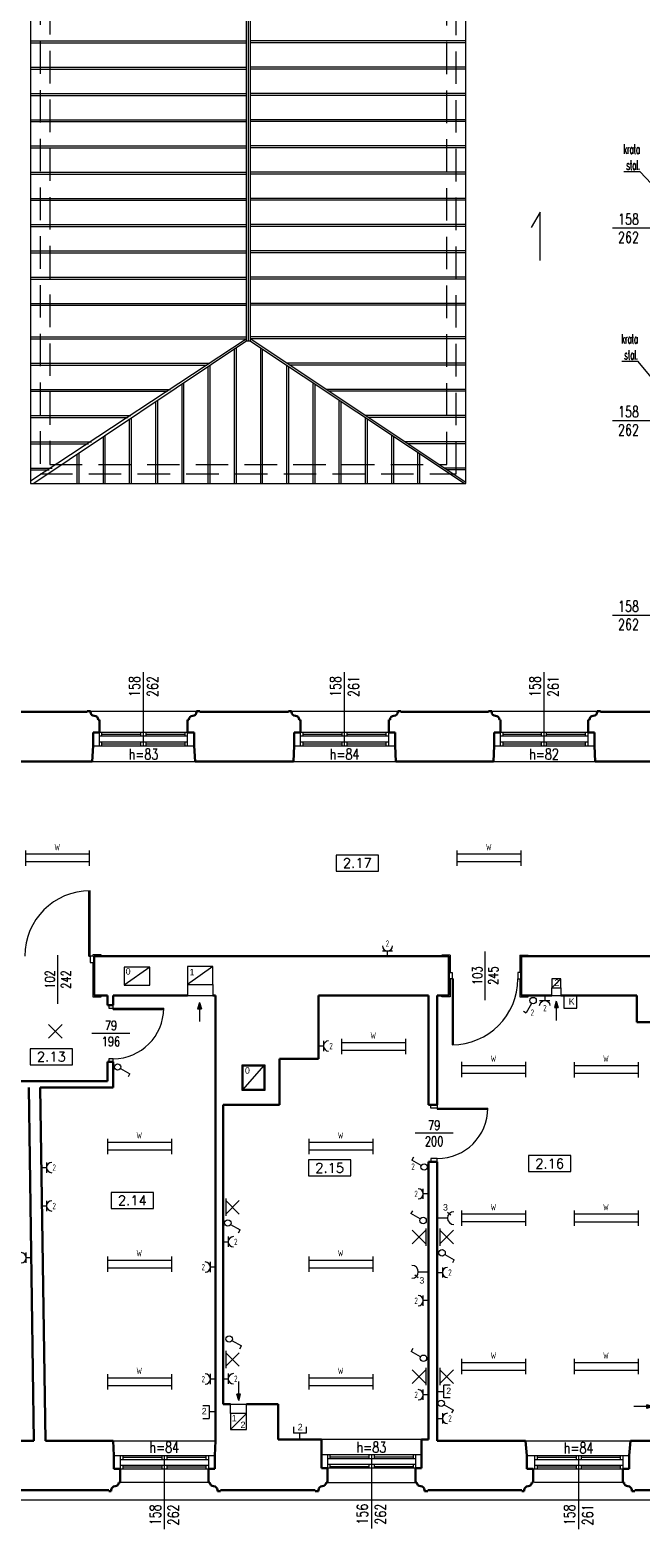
# Model space of a CAD drawing. Header units: millimetres. Extents: x 7052 to 69970, y -1719 to 15326.
# Tile 67 of 160: x 41423 to 42378, y 264 to 2620. Entities that reach past the tile are written whole.
import ezdxf
from ezdxf import colors
from ezdxf.entities.mleader import LeaderData, LeaderLine
from ezdxf.math import Vec2, Vec3

# ---------------------------------------------------------------- set-up
doc = ezdxf.new("R2010")
doc.units = ezdxf.units.MM
doc.linetypes.add('HIDDEN', pattern=[9.525, 6.35, -3.175])
for name, color, linetype, lineweight in [('m_cienka', 7, 'Continuous', 5), ('m_elektryka', 10, 'Continuous', 5), ('m_stolarka', 7, 'Continuous', 9), ('m_tekst', 7, 'Continuous', 13), ('m_went+klima', 1, 'Continuous', 5), ('m_wentylacja', 7, 'Continuous', 5), ('m_widok', 7, 'Continuous', 9), ('m_ściany', 7, 'Continuous', 30)]:
    doc.layers.add(name, color=color, linetype=linetype, lineweight=lineweight)
doc.styles.add('DIM', font='dim', dxfattribs={"width": 0.75})
doc.styles.add('ROMANS', font='Romans.shx', dxfattribs={"height": 0.2})
doc.styles.get("Standard").update_dxf_attribs({"font": 'arial.ttf'})
doc.styles.add('styl1', font='simplex.shx', dxfattribs={"width": 0.75})
doc.styles.add('WYM', font='simplex.shx', dxfattribs={"width": 0.5})

# ---------------------------------------------------------------- blocks, each defined once
blk = doc.blocks.new('strz')
at = {"layer": 'm_wentylacja', "ltscale": 2}
h = blk.add_hatch(color=0, dxfattribs=at)
h.paths.add_polyline_path([(0, 9.8), (-2.9, 9.8), (0, 0)])
h.paths.add_polyline_path([(2.9, 9.8), (0, 9.8), (0, 0)])
at = {"layer": 'm_wentylacja', "color": 0, "ltscale": 2}
for p, q in [((0, 0), (0, 29.8)), ((0, 0), (-2.9, 9.8)), ((-2.9, 9.8), (2.9, 9.8)), ((0, 0), (2.9, 9.8))]:
    blk.add_line(p, q, dxfattribs=at)
blk = doc.blocks.new('świetlówka 2')
at = {"layer": 'm_elektryka', "color": 0, "ltscale": 0.4}
for p, q in [((-100, -6), (-100, 0)), ((0, -6), (0, 0)), ((-100, -6), (0, -6)), ((-100, -12), (-100, -6)), ((-100, -18), (-100, -12)), ((-100, -18), (0, -18)), ((-100, -24), (-100, -18)), ((0, -12), (0, -6)), ((0, -18), (0, -12)), ((0, -24), (0, -18))]:
    blk.add_line(p, q, dxfattribs=at)
blk = doc.blocks.new('oświetlenie')
at = {"layer": 'm_elektryka', "color": 0}
for p, q in [((10.6, 10.6), (-10.6, -10.6)), ((-10.6, 10.6), (10.6, -10.6))]:
    blk.add_line(p, q, dxfattribs=at)
blk = doc.blocks.new('oprawa ścienna')
at = {"layer": 'm_elektryka', "color": 0}
for p, q in [((10.6, 10.6), (-10.6, -10.6)), ((-10.6, 10.6), (10.6, -10.6))]:
    blk.add_line(p, q, dxfattribs=at)
at = {"layer": 'm_elektryka', "color": 0, "ltscale": 0.4}
blk.add_line((10.6, 13.6), (10.6, -13.6), dxfattribs=at)
blk = doc.blocks.new('właczn ik pojedynczy')
at = {"layer": 'm_elektryka', "color": 0}
for p in [(-12.4, 12.7), (0, 0)]:
    blk.add_line(p, (-14.8, 8.3), dxfattribs=at)
blk.add_circle((4.4, -2.4), 5, dxfattribs=at)
blk = doc.blocks.new('gniazdo z u')
at = {"layer": 'm_elektryka', "color": 0}
for p, q in [((-20, -10), (0, -10)), ((-10, -20), (-10, -10))]:
    blk.add_line(p, q, dxfattribs=at)
blk.add_arc((-10, 0), 10, 180, 0, dxfattribs=at)
blk = doc.blocks.new('g telekomunikacyjne')
at = {"layer": 'm_elektryka', "color": 0, "ltscale": 0.4}
for p, q in [((-10, 10), (-10, 0)), ((10, 0), (-10, 0)), ((10, 10), (10, 0))]:
    blk.add_line(p, q, dxfattribs=at)
at = {"layer": 'm_elektryka', "color": 0}
blk.add_line((0, -10), (0, 0), dxfattribs=at)

msp = doc.modelspace()

# ---------------------------------------------------------------- linework, layer by layer
at = {"layer": 'm_cienka', "color": 0, "ltscale": 2}
for p, q in [((41761.3, 2699.1), (41761.3, 2134.3)), ((41767.3, 2699.1), (41767.3, 2134.3)), ((41423.8, 1915.3), (41761.3, 2137.2)), ((41762.3, 2134.3), (41429.1, 1911.2)), ((41761.3, 2134.3), (41767.3, 2134.3)), ((42102, 1911.2), (41766.3, 2134.3)), ((42104.8, 1913), (41767.3, 2137.2)), ((41517.6, 1555.7), (41683.6, 1555.7)), ((41832.1, 1555.7), (41998.1, 1555.7)), ((42145.1, 1555.7), (42310.1, 1555.7)), ((41520.1, 1476.8), (41681.1, 1476.8)), ((41835.1, 1476.8), (41995.1, 1476.8)), ((42148.1, 1476.8), (42307.1, 1476.8)), ((42134.6, 1180.1), (42134.6, 1104)), ((41466.1, 1174.1), (41466.1, 1098)), ((41579.4, 1051.8), (41519.8, 1051.8)), ((42084.9, 895.8), (42025.3, 895.8)), ((41553.1, 415.3), (41713.1, 415.3)), ((42035.1, 417.3), (41879.1, 417.3)), ((42198.1, 415.3), (42362.1, 415.2)), ((41702.1, 350.3), (41564.1, 350.3)), ((41888.1, 350.3), (42026.1, 350.3)), ((42350.1, 350.3), (42212.1, 350.3))]:
    msp.add_line(p, q, dxfattribs=at)
at = {"layer": 'm_cienka', "color": 0}
for p, q in [((42221, 2335.3), (42207.1, 2311.1)), ((42221, 2259.8), (42221, 2335.3)), ((41901.9, 1330.7), (41901.9, 1305.7)), ((41967.9, 1330.7), (41901.9, 1330.7)), ((41967.9, 1305.7), (41967.9, 1330.7)), ((41901.9, 1305.7), (41967.9, 1305.7)), ((41423.4, 1028), (41423.4, 1003)), ((41489.4, 1028), (41423.4, 1028)), ((41489.4, 1003), (41489.4, 1028)), ((41423.4, 1003), (41489.4, 1003)), ((41858.8, 854.3), (41858.8, 829.3)), ((41924.8, 854.3), (41858.8, 854.3)), ((41924.8, 829.3), (41924.8, 854.3)), ((42202.8, 861), (42202.8, 836)), ((42268.8, 861), (42202.8, 861)), ((42268.8, 836), (42268.8, 861)), ((41858.8, 829.3), (41924.8, 829.3)), ((42202.8, 836), (42268.8, 836)), ((41550, 803.4), (41550, 778.4)), ((41616, 803.4), (41550, 803.4)), ((41616, 778.4), (41616, 803.4)), ((41550, 778.4), (41616, 778.4))]:
    msp.add_line(p, q, dxfattribs=at)
at = {"layer": 'm_cienka', "color": 0, "ltscale": 3}
for p, q in [((42449.1, 2310.2), (42334.1, 2310.2)), ((42449.1, 2009.2), (42334.1, 2009.2)), ((42449.1, 1705.2), (42334.1, 1705.2)), ((41600.6, 1501.3), (41600.6, 1616.3)), ((41915.1, 1501.3), (41915.1, 1616.3)), ((42227.1, 1501.3), (42227.1, 1616.3)), ((41633.1, 392.2), (41633.1, 277.2)), ((41957.1, 393.3), (41957.1, 278.3)), ((42281.1, 392.2), (42281.1, 277.2))]:
    msp.add_line(p, q, dxfattribs=at)
at = {"layer": 'm_cienka', "color": 0, "ltscale": 2}
msp.add_lwpolyline([(41423.8, 2922.2), (41423.8, 1911.2), (42104.8, 1911.2), (42104.8, 2922.2)], close=True, dxfattribs=at)
msp.add_lwpolyline([(41026, 2779.3), (40002.1, 2779.3), (40002.1, 1582.3), (39891.1, 1582.3), (39891.1, 1071.3), (40002.2, 1071.3), (40002.1, -127.6), (40017.1, -127.6), (41137.1, -127.7), (41137.1, 323.3), (42823.1, 323.3), (42823.1, 286.4), (43320.1, 286.4), (43320.1, 323.3), (45014.1, 323.3)], dxfattribs=at)
at = {"layer": 'm_elektryka', "color": 0, "ltscale": 3}
for p, q in [((42076, 763.3), (42060.1, 763.3)), ((42081.1, 767.9), (42076.1, 772.3)), ((42025.1, 674.7), (42030.1, 670.3)), ((42030.3, 679.3), (42046.1, 679.3))]:
    msp.add_line(p, q, dxfattribs=at)
for centre, start, end in [((42086, 763.3), 90, 270), ((42020.3, 679.3), 270, 90)]:
    msp.add_arc(centre, 10, start, end, dxfattribs=at)
at = {"layer": 'm_stolarka', "color": 0, "ltscale": 2}
for p, q in [((41679.6, 1522.2), (41521.6, 1522.2)), ((41531.6, 1501.3), (41531.6, 1522.2)), ((41669.6, 1516.3), (41531.6, 1516.3)), ((41535.6, 1516.3), (41535.6, 1522.2)), ((41535.6, 1519.3), (41596.6, 1519.3)), ((41596.6, 1516.3), (41596.6, 1522.2)), ((41600.6, 1516.3), (41600.6, 1522.2)), ((41604.6, 1516.3), (41604.6, 1522.2)), ((41604.6, 1519.3), (41665.6, 1519.3)), ((41665.6, 1516.4), (41665.6, 1522.3)), ((41669.6, 1501.4), (41669.6, 1522.3)), ((41994.1, 1522.2), (41836.1, 1522.2)), ((41846.1, 1501.3), (41846.1, 1522.2)), ((41984.1, 1516.3), (41846.1, 1516.3)), ((41850.1, 1516.3), (41850.1, 1522.2)), ((41850.1, 1519.3), (41911.1, 1519.3)), ((41911.1, 1516.3), (41911.1, 1522.2)), ((41915.1, 1516.3), (41915.1, 1522.2)), ((41919.1, 1516.3), (41919.1, 1522.2)), ((41919.1, 1519.3), (41980.1, 1519.3)), ((41980.1, 1516.4), (41980.1, 1522.3)), ((41984.1, 1501.4), (41984.1, 1522.3)), ((42306.1, 1522.2), (42149.1, 1522.2)), ((42159.1, 1501.3), (42159.1, 1522.2)), ((42296.1, 1516.3), (42159.1, 1516.3)), ((42163.1, 1516.3), (42163.1, 1522.2)), ((42163.1, 1519.3), (42223.1, 1519.3)), ((42223.1, 1516.3), (42223.1, 1522.2)), ((42227.1, 1516.3), (42227.1, 1522.2)), ((42231.1, 1516.3), (42231.1, 1522.2)), ((42231.1, 1519.3), (42292.1, 1519.3)), ((42292.1, 1516.4), (42292.1, 1522.3)), ((42296.1, 1501.4), (42296.1, 1522.3)), ((41521.6, 1501.3), (41679.6, 1501.3)), ((41669.6, 1507.3), (41531.6, 1507.3)), ((41535.6, 1501.3), (41535.6, 1507.3)), ((41535.6, 1504.3), (41596.6, 1504.3)), ((41596.6, 1501.3), (41596.6, 1507.3)), ((41600.6, 1501.3), (41600.6, 1507.3)), ((41604.6, 1501.3), (41604.6, 1507.3)), ((41604.6, 1504.3), (41665.6, 1504.3)), ((41665.6, 1501.4), (41665.6, 1507.4)), ((41836.1, 1501.3), (41994.1, 1501.3)), ((41984.1, 1507.3), (41846.1, 1507.3)), ((41850.1, 1501.3), (41850.1, 1507.3)), ((41850.1, 1504.3), (41911.1, 1504.3)), ((41911.1, 1501.3), (41911.1, 1507.3)), ((41915.1, 1501.3), (41915.1, 1507.3)), ((41919.1, 1501.3), (41919.1, 1507.3)), ((41919.1, 1504.3), (41980.1, 1504.3)), ((41980.1, 1501.4), (41980.1, 1507.4)), ((42149.1, 1501.3), (42306.1, 1501.3)), ((42296.1, 1507.3), (42159.1, 1507.3)), ((42163.1, 1501.3), (42163.1, 1507.3)), ((42163.1, 1504.3), (42223.1, 1504.3)), ((42223.1, 1501.3), (42223.1, 1507.3)), ((42227.1, 1501.3), (42227.1, 1507.3)), ((42231.1, 1501.3), (42231.1, 1507.3)), ((42231.1, 1504.3), (42292.1, 1504.3)), ((42292.1, 1501.4), (42292.1, 1507.4)), ((41512.9, 1274.8), (41512.9, 1274.8)), ((41515.1, 1172.8), (41515.1, 1274.8)), ((41517.1, 1172.8), (41517.1, 1274.8)), ((41515.1, 1172.8), (41517.1, 1172.8)), ((42080.1, 1174.3), (42067.1, 1174.3)), ((42067.1, 1174.3), (42067.1, 1172.8)), ((42080.1, 1174.3), (42080.1, 1172.3)), ((42080.1, 1174.3), (42080.1, 1147.1)), ((42189.1, 1174.3), (42202.1, 1174.3)), ((42189.1, 1174.3), (42189.1, 1172.3)), ((42189.1, 1174.3), (42189.1, 1147.1)), ((42202.1, 1174.3), (42202.1, 1172.8)), ((42080.1, 1147.1), (42083.1, 1147.1)), ((42083.1, 1137.1), (42080.1, 1137.1)), ((42080.1, 1137.1), (42080.1, 1109.3)), ((42083.1, 1147.1), (42083.1, 1137.1)), ((42083.1, 1137.1), (42083.1, 1034.1)), ((42085.1, 1137.1), (42083.1, 1137.1)), ((42085.1, 1137.1), (42085.1, 1034.1)), ((42189.1, 1147.1), (42186.1, 1147.1)), ((42186.1, 1147.1), (42186.1, 1137.1)), ((42186.1, 1137.1), (42189.1, 1137.1)), ((42186.1, 1137.1), (42186.1, 1137.1)), ((42189.1, 1137.1), (42189.1, 1109.3)), ((42067.1, 1109.3), (42067.1, 1111.3)), ((42080.1, 1109.3), (42067.1, 1109.3)), ((42189.1, 1109.3), (42202.1, 1109.3)), ((42202.1, 1109.3), (42202.1, 1111.3)), ((41553.1, 1091.3), (41632.1, 1091.3)), ((41553.1, 1089.3), (41632.1, 1089.3)), ((41632.1, 1091.3), (41632.1, 1091.3)), ((42083.1, 1059.3), (42083.1, 1059.3)), ((41553.1, 1012.3), (41553.1, 1012.3)), ((42050.1, 935.3), (42050.1, 940.3)), ((42050.1, 940.3), (42060.1, 940.3)), ((42060.1, 935.3), (42050.1, 935.3)), ((42060.1, 940.3), (42060.1, 935.3)), ((42060.1, 935.3), (42060.1, 935.3)), ((42060.1, 935.3), (42139.1, 935.3)), ((42060.1, 935.3), (42060.1, 933.3)), ((42060.1, 933.3), (42139.1, 933.3)), ((42060.1, 856.3), (42050.1, 856.3)), ((42050.1, 856.3), (42050.1, 851.3)), ((42050.1, 851.3), (42060.1, 851.3)), ((42060.1, 851.3), (42060.1, 856.3)), ((41554.1, 392.2), (41712.1, 392.2)), ((41564.1, 392.2), (41564.1, 371.3)), ((41564.1, 386.2), (41702.1, 386.2)), ((41564.1, 377.2), (41702.1, 377.2)), ((41568.1, 392.2), (41568.1, 386.2)), ((41629.1, 389.2), (41568.1, 389.2)), ((41568.1, 377.2), (41568.1, 371.3)), ((41629.1, 392.2), (41629.1, 386.2)), ((41629.1, 377.2), (41629.1, 371.3)), ((41633.1, 392.2), (41633.1, 386.2)), ((41633.1, 377.2), (41633.1, 371.3)), ((41637.1, 392.2), (41637.1, 386.2)), ((41698.1, 389.2), (41637.1, 389.2)), ((41637.1, 377.2), (41637.1, 371.3)), ((41698.1, 392.2), (41698.1, 386.2)), ((41698.1, 377.2), (41698.1, 371.3)), ((41702.1, 392.2), (41702.1, 371.3)), ((42035.1, 393.3), (41879.1, 393.3)), ((41888.1, 393.3), (41888.1, 372.4)), ((42026.1, 387.3), (41888.1, 387.3)), ((42026.1, 378.3), (41888.1, 378.3)), ((41892.1, 393.3), (41892.1, 387.3)), ((41892.1, 390.3), (41953.1, 390.3)), ((41892.1, 378.3), (41892.1, 372.4)), ((41953.1, 393.3), (41953.1, 387.3)), ((41953.1, 378.3), (41953.1, 372.4)), ((41957.1, 393.3), (41957.1, 387.3)), ((41957.1, 378.3), (41957.1, 372.4)), ((41961.1, 393.3), (41961.1, 387.3)), ((41961.1, 390.3), (42022.1, 390.3)), ((41961.1, 378.3), (41961.1, 372.4)), ((42022.1, 393.3), (42022.1, 387.3)), ((42022.1, 378.3), (42022.1, 372.4)), ((42026.1, 393.3), (42026.1, 372.4)), ((42202.1, 392.2), (42360.1, 392.2)), ((42212.1, 392.2), (42212.1, 371.3)), ((42212.1, 386.2), (42350.1, 386.2)), ((42212.1, 377.2), (42350.1, 377.2)), ((42216.1, 392.2), (42216.1, 386.2)), ((42277.1, 389.2), (42216.1, 389.2)), ((42216.1, 377.2), (42216.1, 371.3)), ((42277.1, 392.2), (42277.1, 386.2)), ((42277.1, 377.2), (42277.1, 371.3)), ((42281.1, 392.2), (42281.1, 386.2)), ((42281.1, 377.2), (42281.1, 371.3)), ((42285.1, 392.2), (42285.1, 386.2)), ((42346.1, 389.2), (42285.1, 389.2)), ((42285.1, 377.2), (42285.1, 371.3)), ((42346.1, 392.2), (42346.1, 386.2)), ((42346.1, 377.2), (42346.1, 371.3)), ((42350.1, 392.2), (42350.1, 371.3)), ((41554.1, 371.3), (41712.1, 371.3)), ((41629.1, 374.2), (41568.1, 374.2)), ((41698.1, 374.2), (41637.1, 374.2)), ((42035.1, 372.4), (41879.1, 372.4)), ((41892.1, 375.3), (41953.1, 375.3)), ((41961.1, 375.3), (42022.1, 375.3)), ((42202.1, 371.3), (42360.1, 371.3)), ((42277.1, 374.2), (42216.1, 374.2)), ((42346.1, 374.2), (42285.1, 374.2))]:
    msp.add_line(p, q, dxfattribs=at)
at = {"layer": 'm_stolarka', "color": 0, "ltscale": 3}
msp.add_line((41553.1, 1089.3), (41553.1, 1091.3), dxfattribs=at)
at = {"layer": 'm_stolarka', "color": 0, "ltscale": 2}
msp.add_lwpolyline([(41534.1, 1172.8), (41534.1, 1174.8), (41521.1, 1174.8), (41521.1, 1172.8), (41517.1, 1172.8), (41517.1, 1162.8), (41521.1, 1162.8), (41521.1, 1109.3), (41534.1, 1109.3), (41534.1, 1111.3), (41523.1, 1111.3), (41523.1, 1172.8), (41534.1, 1172.8)], dxfattribs=at)
for points in [[(41546.1, 1096.3), (41546.1, 1091.3), (41553.1, 1091.3), (41553.1, 1096.3)], [(41546.1, 1012.3), (41546.1, 1007.3), (41553.1, 1007.3), (41553.1, 1012.3)]]:
    msp.add_lwpolyline(points, close=True, dxfattribs=at)
for centre, radius, start, end in [((41516.9, 1172.8), 102, 90, 180), ((42083.1, 1137.1), 103, 270, 0), ((41553.1, 1091.3), 79, 270, 0), ((42060.1, 935.3), 79, 270, 0)]:
    msp.add_arc(centre, radius, start, end, dxfattribs=at)
at = {"layer": 'm_went+klima', "color": 0}
for p, q in [((42278.1, 1111.3), (42258.1, 1111.3)), ((42258.1, 1111.3), (42258.1, 1091.3)), ((42278.1, 1091.3), (42278.1, 1111.3)), ((42258.1, 1091.3), (42278.1, 1091.3))]:
    msp.add_line(p, q, dxfattribs=at)
at = {"layer": 'm_wentylacja', "color": 0, "ltscale": 2}
for p, q in [((41610.5, 1155.3), (41570.5, 1127.3)), ((41709.1, 1156.3), (41669.1, 1128.3)), ((42253.1, 1137.3), (42239.1, 1137.3)), ((42239.1, 1137.3), (42239.1, 1123.3)), ((42239.1, 1123.3), (42253.1, 1137.3)), ((42253.1, 1123.3), (42253.1, 1137.3)), ((42239.1, 1111.3), (42239.1, 1123.3)), ((42239.1, 1123.3), (42253.1, 1123.3)), ((42239.1, 1111.3), (42253.1, 1111.3)), ((42253.1, 1123.3), (42253.1, 1111.3)), ((41756.6, 964.3), (41788.6, 1001.3)), ((41736.6, 457.8), (41736.6, 472.3)), ((41736.6, 472.3), (41761.6, 472.3)), ((41761.6, 457.8), (41761.6, 472.3)), ((41761.6, 457.8), (41736.6, 432.8))]:
    msp.add_line(p, q, dxfattribs=at)
at = {"layer": 'm_wentylacja', "color": 0, "ltscale": 3}
for p, q in [((41669.1, 1128.3), (41669.1, 1111.3)), ((41669.1, 1111.3), (41709.1, 1111.3)), ((41709.1, 1128.3), (41709.1, 1111.3))]:
    msp.add_line(p, q, dxfattribs=at)
at = {"layer": 'm_wentylacja', "color": 0, "ltscale": 2}
for points in [[(41570.5, 1155.3), (41570.5, 1127.3), (41610.5, 1127.3), (41610.5, 1155.3)], [(41669.1, 1156.3), (41669.1, 1128.3), (41709.1, 1128.3), (41709.1, 1156.3)], [(41755.1, 1002.8), (41790.1, 1002.8), (41790.1, 962.8), (41755.1, 962.8)], [(41756.6, 1001.3), (41788.6, 1001.3), (41788.6, 964.3), (41756.6, 964.3)], [(41736.6, 457.8), (41736.6, 432.8), (41761.6, 432.8), (41761.6, 457.8)]]:
    msp.add_lwpolyline(points, close=True, dxfattribs=at)
at = {"layer": 'm_widok', "color": 0, "ltscale": 2}
for p, q in [((41764.3, 2699.1), (41764.3, 2134.3)), ((41423.8, 2602.8), (41761.3, 2602.8)), ((41423.8, 2599.8), (41761.3, 2599.8)), ((42104.8, 2602.8), (41767.3, 2602.8)), ((42104.8, 2599.8), (41767.3, 2599.8)), ((41423.8, 2561.8), (41761.3, 2561.8)), ((41423.8, 2558.8), (41761.3, 2558.8)), ((42104.8, 2561.8), (41767.3, 2561.8)), ((42104.8, 2558.8), (41767.3, 2558.8)), ((41423.8, 2520.8), (41761.3, 2520.8)), ((41423.8, 2517.8), (41761.3, 2517.8)), ((42104.8, 2520.8), (41767.3, 2520.8)), ((42104.8, 2517.8), (41767.3, 2517.8)), ((41423.8, 2479.8), (41761.3, 2479.8)), ((41423.8, 2476.8), (41761.3, 2476.8)), ((42104.8, 2479.8), (41767.3, 2479.8)), ((42104.8, 2476.8), (41767.3, 2476.8)), ((41423.8, 2438.8), (41761.3, 2438.8)), ((41423.8, 2435.8), (41761.3, 2435.8)), ((42104.8, 2438.8), (41767.3, 2438.8)), ((42104.8, 2435.8), (41767.3, 2435.8)), ((41423.8, 2397.8), (41761.3, 2397.8)), ((41423.8, 2394.8), (41761.3, 2394.8)), ((42104.8, 2397.8), (41767.3, 2397.8)), ((42104.8, 2394.8), (41767.3, 2394.8)), ((41423.8, 2356.8), (41761.3, 2356.8)), ((42104.8, 2356.8), (41767.3, 2356.8)), ((41423.8, 2353.8), (41761.3, 2353.8)), ((42104.8, 2353.8), (41767.3, 2353.8)), ((41423.8, 2315.8), (41761.3, 2315.8)), ((41423.8, 2312.8), (41761.3, 2312.8)), ((42104.8, 2315.8), (41767.3, 2315.8)), ((42104.8, 2312.8), (41767.3, 2312.8)), ((41423.8, 2274.8), (41761.3, 2274.8)), ((41423.8, 2271.8), (41761.3, 2271.8)), ((42104.8, 2274.8), (41767.3, 2274.8)), ((42104.8, 2271.8), (41767.3, 2271.8)), ((41423.8, 2233.8), (41761.3, 2233.8)), ((41423.8, 2230.8), (41761.3, 2230.8)), ((42104.8, 2233.8), (41767.3, 2233.8)), ((42104.8, 2230.8), (41767.3, 2230.8)), ((41423.8, 2192.8), (41761.3, 2192.8)), ((42104.8, 2192.8), (41767.3, 2192.8)), ((41423.8, 2189.8), (41761.3, 2189.8)), ((42104.8, 2189.8), (41767.3, 2189.8)), ((41423.8, 2140.4), (41761.3, 2140.4)), ((41423.8, 2137.4), (41761.3, 2137.4)), ((41742.3, 2120.9), (41742.3, 1911.2)), ((41745.3, 2122.9), (41745.3, 1911.2)), ((42104.8, 2140.4), (41767.3, 2140.4)), ((42104.8, 2137.4), (41767.3, 2137.4)), ((41783.3, 2123), (41783.3, 1911.2)), ((41786.3, 2121), (41786.3, 1911.2)), ((41423.8, 2099.4), (41704.3, 2099.4)), ((42104.8, 2099.4), (41824.2, 2099.4)), ((41423.8, 2096.4), (41699.8, 2096.4)), ((41701.3, 2093.4), (41701.3, 1911.2)), ((41704.3, 2095.4), (41704.3, 1911.2)), ((41824.3, 2095.8), (41824.3, 1911.2)), ((41827.3, 2093.8), (41827.3, 1911.2)), ((42104.8, 2096.4), (41828.7, 2096.4)), ((41423.8, 2058.4), (41642.6, 2058.4)), ((41423.8, 2055.4), (41638.1, 2055.4)), ((41660.3, 2066), (41660.3, 1911.2)), ((41663.3, 2068), (41663.3, 1911.2)), ((41865.3, 2068.5), (41865.3, 1911.2)), ((41868.3, 2066.5), (41868.3, 1911.2)), ((42104.8, 2058.4), (41885.9, 2058.4)), ((42104.8, 2055.4), (41890.4, 2055.4)), ((41619.3, 2038.5), (41619.3, 1911.2)), ((41622.3, 2040.5), (41622.3, 1911.2)), ((41906.3, 2041.3), (41906.3, 1911.2)), ((41909.3, 2039.3), (41909.3, 1911.2)), ((41423.8, 2017.4), (41580.9, 2017.4)), ((41423.8, 2014.4), (41576.4, 2014.4)), ((41578.3, 2011.1), (41578.3, 1911.2)), ((41581.3, 2013.1), (41581.3, 1911.2)), ((41947.3, 2014), (41947.3, 1911.2)), ((42104.8, 2017.4), (41947.6, 2017.4)), ((41950.3, 2012), (41950.3, 1911.2)), ((42104.8, 2014.4), (41952.1, 2014.4)), ((41537.3, 1983.6), (41537.3, 1911.2)), ((41540.3, 1985.6), (41540.3, 1911.2)), ((41988.3, 1986.8), (41988.3, 1911.2)), ((41991.3, 1984.8), (41991.3, 1911.2)), ((41423.8, 1976.4), (41519.2, 1976.4)), ((41423.8, 1973.4), (41514.7, 1973.4)), ((41496.3, 1956.2), (41496.3, 1911.2)), ((41499.3, 1958.2), (41499.3, 1911.2)), ((42104.8, 1976.4), (42009.3, 1976.4)), ((42104.8, 1973.4), (42013.9, 1973.4)), ((42029.3, 1959.5), (42029.3, 1911.2)), ((42032.3, 1957.6), (42032.3, 1911.2)), ((41423.8, 1935.4), (41457.5, 1935.4)), ((41423.8, 1932.4), (41453, 1932.4)), ((42104.8, 1935.4), (42071.1, 1935.4)), ((42104.8, 1932.4), (42075.6, 1932.4))]:
    msp.add_line(p, q, dxfattribs=at)
at = {"layer": 'm_widok', "color": 0, "linetype": 'HIDDEN', "ltscale": 8}
for points in [[(41438.8, 2907.2), (41438.8, 1926.2), (42089.8, 1926.2), (42089.8, 2907.2)], [(41453.8, 2892.2), (41453.8, 1941.2), (42074.8, 1941.2), (42074.8, 2892.2)]]:
    msp.add_lwpolyline(points, close=True, dxfattribs=at)
at = {"layer": 'm_ściany', "color": 0, "ltscale": 2}
for p, q in [((41517.6, 1555.7), (41512.6, 1555.7)), ((41512.6, 1555.7), (41512.6, 1554.2)), ((41517.6, 1554.2), (41517.6, 1555.7)), ((41683.6, 1554.2), (41683.6, 1555.7)), ((41683.6, 1555.7), (41688.6, 1555.7)), ((41688.6, 1555.7), (41688.6, 1554.2)), ((41832.1, 1555.7), (41827.1, 1555.7)), ((41827.1, 1555.7), (41827.1, 1554.2)), ((41832.1, 1554.2), (41832.1, 1555.7)), ((41998.1, 1554.2), (41998.1, 1555.7)), ((41998.1, 1555.7), (42003.1, 1555.7)), ((42003.1, 1555.7), (42003.1, 1554.2)), ((42145.1, 1555.7), (42140.1, 1555.7)), ((42140.1, 1555.7), (42140.1, 1554.2)), ((42145.1, 1554.2), (42145.1, 1555.7)), ((42310.1, 1554.2), (42310.1, 1555.7)), ((42310.1, 1555.7), (42315.1, 1555.7)), ((42315.1, 1555.7), (42315.1, 1554.2)), ((41377.1, 1554.2), (41512.6, 1554.2)), ((41531.6, 1542.2), (41529.6, 1542.2)), ((41531.6, 1522.2), (41531.6, 1542.2)), ((41669.6, 1542.2), (41671.6, 1542.2)), ((41669.6, 1522.2), (41669.6, 1542.2)), ((41671.6, 1542.2), (41671.6, 1542.2)), ((41677.6, 1548.2), (41677.6, 1548.2)), ((41688.6, 1554.2), (41827.1, 1554.2)), ((41846.1, 1542.2), (41844.1, 1542.2)), ((41846.1, 1522.2), (41846.1, 1542.2)), ((41984.1, 1542.2), (41986.1, 1542.2)), ((41984.1, 1522.2), (41984.1, 1542.2)), ((41986.1, 1542.2), (41986.1, 1542.2)), ((41992.1, 1548.2), (41992.1, 1548.2)), ((42003.1, 1554.2), (42140.1, 1554.2)), ((42159.1, 1542.2), (42157.1, 1542.2)), ((42159.1, 1522.2), (42159.1, 1542.2)), ((42296.1, 1542.2), (42298.1, 1542.2)), ((42296.1, 1522.2), (42296.1, 1542.2)), ((42298.1, 1542.2), (42298.1, 1542.2)), ((42304.1, 1548.2), (42304.1, 1548.2)), ((42315.1, 1554.2), (42402.6, 1554.2)), ((41521.6, 1501.3), (41521.6, 1522.2)), ((41521.6, 1522.2), (41531.6, 1522.2)), ((41679.6, 1522.2), (41669.6, 1522.2)), ((41679.6, 1501.3), (41679.6, 1522.2)), ((41836.1, 1501.3), (41836.1, 1522.2)), ((41836.1, 1522.2), (41846.1, 1522.2)), ((41994.1, 1522.2), (41984.1, 1522.2)), ((41994.1, 1501.3), (41994.1, 1522.2)), ((42149.1, 1501.3), (42149.1, 1522.2)), ((42149.1, 1522.2), (42159.1, 1522.2)), ((42306.1, 1522.2), (42296.1, 1522.2)), ((42306.1, 1501.3), (42306.1, 1522.2)), ((41835.1, 1476.8), (41836.1, 1501.3)), ((41995.1, 1476.8), (41994.1, 1501.3)), ((42148.1, 1476.8), (42149.1, 1501.3)), ((42307.1, 1476.8), (42306.1, 1501.3)), ((41397.1, 1476.8), (41520.1, 1476.8)), ((41681.1, 1476.8), (41835.1, 1476.8)), ((41995.1, 1476.8), (42148.1, 1476.8)), ((42307.1, 1476.8), (42405.1, 1476.8)), ((41523.1, 1172.8), (41523.1, 1111.3)), ((42078.1, 1172.8), (41523.1, 1172.8)), ((41523.1, 1172.8), (41523.1, 1111.3)), ((42078.1, 1172.8), (42078.1, 1111.3)), ((42191.1, 1172.8), (42191.1, 1111.3)), ((42191.1, 1172.8), (42405.1, 1172.8)), ((41523.1, 1111.3), (41544.1, 1111.3)), ((41523.1, 1111.3), (41544.1, 1111.3)), ((41544.1, 1111.3), (41544.1, 1096.3)), ((41553.1, 1111.3), (41553.1, 1096.3)), ((41553.1, 1111.3), (41669.1, 1111.3)), ((41709.1, 1111.3), (41713.1, 1111.3)), ((41713.1, 1111.3), (41713.1, 838.3)), ((42046.1, 940.3), (42046.1, 1111.3)), ((42078.1, 1111.3), (42060.1, 1111.3)), ((42060.1, 1111.3), (42060.1, 940.3)), ((42239.1, 1111.3), (42191.1, 1111.3)), ((42372.1, 1111.3), (42253.1, 1111.3)), ((41553.1, 1096.3), (41544.1, 1096.3)), ((41544.1, 1007.3), (41544.1, 977.3)), ((41553.1, 1007.3), (41544.1, 1007.3)), ((41553.1, 1007.3), (41553.1, 967.3)), ((41544.1, 977.3), (41375.1, 977.3)), ((41439.1, 967.3), (41553.1, 967.3)), ((42060.1, 940.3), (42046.1, 940.3)), ((42060.1, 851.3), (42046.1, 851.3)), ((42046.1, 417.3), (42046.1, 851.3)), ((42060.1, 851.3), (42060.1, 415.3)), ((41713.1, 838.3), (41713.1, 415.3)), ((41553.1, 415.3), (41554.1, 392.3)), ((41713.1, 415.3), (41712.1, 392.3)), ((42060.1, 415.3), (42198.1, 415.3)), ((42198.1, 415.3), (42200.1, 392.2)), ((42362.1, 415.3), (42360.1, 392.2)), ((41554.1, 371.3), (41554.1, 392.3)), ((41712.1, 371.3), (41712.1, 392.3)), ((41879.1, 372.4), (41879.1, 393.3)), ((42035.1, 372.4), (42035.1, 393.3)), ((42200.1, 392.2), (42200.1, 371.3)), ((42360.1, 392.2), (42360.1, 371.3)), ((41564.1, 371.3), (41554.1, 371.3)), ((41564.1, 350.3), (41564.1, 371.3)), ((41702.1, 350.3), (41702.1, 371.3)), ((41702.1, 371.3), (41712.1, 371.3)), ((41888.1, 372.4), (41879.1, 372.4)), ((41888.1, 350.3), (41888.1, 372.4)), ((42026.1, 350.3), (42026.1, 372.4)), ((42026.1, 372.4), (42035.1, 372.4)), ((42210.1, 371.3), (42200.1, 371.3)), ((42210.1, 350.3), (42210.1, 371.3)), ((42350.1, 350.3), (42350.1, 371.3)), ((42350.1, 371.3), (42360.1, 371.3)), ((41398.1, 338.3), (41470.3, 338.3)), ((41546.1, 338.3), (41447.1, 338.3)), ((41546.1, 336.8), (41546.1, 338.3)), ((41550.1, 336.8), (41546.1, 336.8)), ((41550.1, 338.3), (41550.1, 336.8)), ((41557.1, 344.3), (41557.1, 344.3)), ((41564.1, 350.3), (41562.1, 350.3)), ((41562.1, 350.3), (41562.1, 350.3)), ((41702.1, 350.3), (41704.1, 350.3)), ((41704.1, 350.3), (41704.1, 350.3)), ((41710.1, 344.3), (41710.1, 344.3)), ((41716.1, 338.3), (41716.1, 336.8)), ((41716.1, 336.8), (41721.1, 336.8)), ((41721.1, 336.8), (41721.1, 338.3)), ((41721.1, 338.3), (41869.1, 338.3)), ((41869.1, 336.8), (41869.1, 338.3)), ((41874.1, 336.8), (41869.1, 336.8)), ((41874.1, 338.3), (41874.1, 336.8)), ((41880.1, 344.3), (41880.1, 344.3)), ((41888.1, 350.3), (41886.1, 350.3)), ((41886.1, 350.3), (41886.1, 350.3)), ((42026.1, 350.3), (42028.1, 350.3)), ((42028.1, 350.3), (42028.1, 350.3)), ((42034.1, 344.3), (42034.1, 344.3)), ((42040.1, 338.3), (42040.1, 336.8)), ((42040.1, 336.8), (42045.1, 336.8)), ((42192.1, 338.3), (42045.1, 338.3)), ((42045.1, 336.8), (42045.1, 338.3)), ((42192.1, 336.8), (42192.1, 338.3)), ((42196.1, 336.8), (42192.1, 336.8)), ((42196.1, 338.3), (42196.1, 336.8)), ((42203.1, 344.3), (42203.1, 344.3)), ((42210.1, 350.3), (42208.1, 350.3)), ((42208.1, 350.3), (42208.1, 350.3)), ((42350.1, 350.3), (42352.1, 350.3)), ((42352.1, 350.3), (42352.1, 350.3)), ((42358.1, 344.3), (42358.1, 344.3)), ((42364.1, 338.3), (42364.1, 336.8)), ((42364.1, 336.8), (42369.1, 336.8)), ((42369.1, 336.8), (42369.1, 338.3)), ((42521.1, 338.3), (42369.1, 338.3))]:
    msp.add_line(p, q, dxfattribs=at)
at = {"layer": 'm_ściany', "color": 0, "ltscale": 3}
for p, q in [((41520.1, 1476.8), (41521.6, 1501.3)), ((41681.1, 1476.8), (41679.6, 1501.3)), ((42046.1, 1111.3), (41874.1, 1111.3)), ((41874.1, 1111.3), (41874.1, 1012.3)), ((42372.1, 1111.3), (42372.1, 1069.3)), ((42372.1, 1069.3), (42415.1, 1069.3)), ((41874.1, 1012.3), (41813.1, 1012.3)), ((41813.1, 1012.3), (41813.1, 940.3)), ((41429.1, 415.3), (41421.1, 967.3)), ((41447.1, 415.3), (41439.1, 967.3)), ((41813.1, 940.3), (41725.1, 940.3)), ((41725.1, 940.3), (41725.1, 472.3)), ((41725.1, 472.3), (41736.6, 472.3)), ((41761.6, 472.3), (41811.1, 472.3)), ((41811.1, 472.3), (41811.1, 417.3)), ((41429.1, 415.3), (41390.1, 415.3)), ((41553.1, 415.3), (41447.1, 415.3)), ((41811.1, 417.3), (41879.1, 417.3)), ((41879.1, 393.3), (41879.1, 417.3)), ((42035.1, 417.3), (42046.1, 417.3)), ((42035.1, 393.3), (42035.1, 417.3)), ((42406.1, 415.3), (42362.1, 415.3))]:
    msp.add_line(p, q, dxfattribs=at)
at = {"layer": 'm_ściany', "color": 0, "ltscale": 2}
for centre, start, end in [((41523.6, 1554.2), 180, 270), ((41523.6, 1542.2), 0, 90), ((41677.6, 1542.2), 90, 180), ((41677.6, 1554.2), 270, 0), ((41838.1, 1554.2), 180, 270), ((41838.1, 1542.2), 0, 90), ((41992.1, 1542.2), 90, 180), ((41992.1, 1554.2), 270, 0), ((42151.1, 1554.2), 180, 270), ((42151.1, 1542.2), 0, 90), ((42304.1, 1542.2), 90, 180), ((42304.1, 1554.2), 270, 0), ((41556.1, 338.3), 90, 180), ((41556.1, 350.3), 270, 0), ((41710.1, 350.3), 180, 270), ((41710.1, 338.3), 0, 90), ((41880.1, 338.3), 90, 180), ((41880.1, 350.3), 270, 0), ((42034.1, 350.3), 180, 270), ((42034.1, 338.3), 0, 90), ((42202.1, 338.3), 90, 180), ((42202.1, 350.3), 270, 0), ((42358.1, 350.3), 180, 270), ((42358.1, 338.3), 0, 90)]:
    msp.add_arc(centre, 6, start, end, dxfattribs=at)

# ---------------------------------------------------------------- block references
at = {"layer": 'm_elektryka', "color": 0}
for name, p, rotation in [('świetlówka 2', (41415.8, 1313.8), 180), ('świetlówka 2', (42090.8, 1313.8), 180), ('właczn ik pojedynczy', (42207.5, 1098.9), 90), ('świetlówka 2', (41910.1, 1019.3), 180), ('właczn ik pojedynczy', (41564.5, 997.1), 180), ('świetlówka 2', (42098.1, 983.3), 180), ('świetlówka 2', (42274.1, 983.2), 180), ('świetlówka 2', (41544.1, 863.3), 180), ('świetlówka 2', (41859.1, 863.3), 180), ('właczn ik pojedynczy', (41736.8, 753.2), 180), ('świetlówka 2', (42098.1, 751.3), 180), ('świetlówka 2', (42274.1, 751.2), 180), ('właczn ik pojedynczy', (42071.9, 706.6), 180), ('świetlówka 2', (41544.1, 679.3), 180), ('świetlówka 2', (41859.1, 679.3), 180), ('właczn ik pojedynczy', (41738.9, 571.9), 180), ('świetlówka 2', (42098.1, 519.3), 180), ('świetlówka 2', (42274.1, 519.2), 180), ('świetlówka 2', (41544.1, 495.3), 180), ('świetlówka 2', (41859.1, 495.3), 180), ('g telekomunikacyjne', (42070.1, 492.3), 270), ('właczn ik pojedynczy', (42070.6, 471.5), 180), ('g telekomunikacyjne', (41703.1, 460.3), 90)]:
    msp.add_blockref(name, p, dxfattribs=dict(at, rotation=rotation))
at = {"layer": 'm_elektryka', "color": 0, "xscale": 0.8, "yscale": 0.8, "zscale": 0.8}
msp.add_blockref('gniazdo z u', (41990.1, 1188.8), dxfattribs=at)
at = {"layer": 'm_elektryka', "color": 0, "yscale": 0.8, "zscale": 0.8}
for p, xscale, rotation in [((42236.1, 1095.3), -0.8, 180), ((41890.1, 1024.3), 0.8, 270), ((41456.9, 834.3), 0.8, 270), ((42030.1, 809.3), 0.8, 90), ((41456.9, 774.3), 0.8, 270), ((41741.1, 718.3), 0.8, 270), ((41409.1, 709.3), 0.8, 90), ((41697.1, 694.8), 0.8, 90), ((42076.1, 670.3), 0.8, 270), ((42030.1, 642.3), 0.8, 90), ((41697.1, 519.8), 0.8, 90), ((41741.1, 504.3), 0.8, 270), ((42030.1, 495.3), 0.8, 90), ((42076.1, 442.3), 0.8, 270)]:
    msp.add_blockref('gniazdo z u', p, dxfattribs=dict(at, xscale=xscale, rotation=rotation))
at = {"layer": 'm_elektryka', "color": 0}
for name, p in [('oświetlenie', (41462.5, 1055.1)), ('właczn ik pojedynczy', (42035, 845.6)), ('właczn ik pojedynczy', (42033.5, 762)), ('oprawa ścienna', (42031.5, 733.6)), ('właczn ik pojedynczy', (42034, 546.7)), ('oprawa ścienna', (42031.5, 515.6)), ('g telekomunikacyjne', (41845.1, 427.3))]:
    msp.add_blockref(name, p, dxfattribs=at)
at = {"layer": 'm_elektryka', "color": 0, "xscale": -1}
for p in [(41739.7, 780.3), (42074.7, 733.6), (41739.7, 542.3), (42074.7, 515.6)]:
    msp.add_blockref('oprawa ścienna', p, dxfattribs=at)
at = {"layer": 'm_wentylacja', "color": 0, "xscale": -1, "rotation": 180}
for p in [(41688.1, 1100.3), (42246.2, 1102.1)]:
    msp.add_blockref('strz', p, dxfattribs=at)
at = {"layer": 'm_wentylacja', "color": 0, "xscale": -1}
msp.add_blockref('strz', (41749.6, 478.3), dxfattribs=at)
at = {"layer": 'm_wentylacja', "color": 0, "rotation": 90}
msp.add_blockref('strz', (42397.4, 468.8), dxfattribs=at)

# ---------------------------------------------------------------- texts
at = {"layer": 'm_elektryka', "color": 0, "char_height": 10, "attachment_point": 1, "style": 'DIM'}
for s, insert in [('W', (41461.1, 1348.1)), ('W', (42136.1, 1348.1)), ('2', (41979.4, 1197.3)), ('2', (42206, 1089.4)), ('2', (42225.6, 1096.5)), ('2', (41891.2, 1037.2)), ('W', (41955.4, 1053.6)), ('W', (42143.4, 1017.5)), ('W', (42319.4, 1017.5)), ('W', (41589.4, 897.6)), ('W', (41904.4, 897.6)), ('2', (42019.4, 848.7)), ('2', (41458.1, 847.2)), ('2', (42024.2, 806.1)), ('2', (41458.1, 787.2)), ('W', (42143.4, 785.5)), ('W', (42319.4, 785.5)), ('2', (41742.2, 731.2)), ('W', (41589.4, 713.6)), ('W', (41904.4, 713.6)), ('2', (41691.2, 691.6)), ('2', (42077.2, 683.2)), ('2', (42024.2, 639.1)), ('W', (42143.4, 553.5)), ('W', (42319.4, 553.5)), ('W', (41589.4, 529.6)), ('W', (41904.4, 529.6)), ('2', (41691.2, 516.6)), ('2', (41742.2, 517.2)), ('2', (42024.2, 492.1)), ('2', (42077.2, 455.2))]:
    msp.add_mtext_dynamic_manual_height_columns(s, width=54.427, gutter_width=75, heights=[0], dxfattribs=dict(at, insert=insert))
at = {"layer": 'm_elektryka', "color": 0, "char_height": 10, "attachment_point": 1}
for s, insert in [('3', (42068.9, 785.1)), ('3', (42032, 671)), ('2', (42074, 498.2)), ('2', (41691.6, 466.7)), ('2', (41841.7, 441.8))]:
    msp.add_mtext_dynamic_manual_height_columns(s, width=54.427, gutter_width=75, heights=[0], dxfattribs=dict(at, insert=insert))
at = {"layer": 'm_tekst', "color": 0, "ltscale": 3, "attachment_point": 5, "style": 'styl1'}
for s, width, insert, char_height in [('158\\P262', 67.252, (42359.1, 2310.2), 17), ('158\\P262', 67.252, (42359.1, 2009.2), 17), ('158\\P262', 67.252, (42359.1, 1705.2), 17), ('h=83', 67.252, (41600.5, 1488.3), 17), ('h=84', 67.252, (41915, 1488.3), 17), ('h=82', 67.252, (42227, 1488.3), 17), ('79\\P196', 53.057, (41549.6, 1051.8), 15), ('79\\P200', 53.057, (42055.1, 895.8), 15), ('h=84', 67.252, (41633, 405.2), 17), ('h=83', 67.252, (41957, 405.3), 17), ('h=84', 67.252, (42281, 404.2), 17)]:
    msp.add_mtext_dynamic_manual_height_columns(s, width=width, gutter_width=350, heights=[0], dxfattribs=dict(at, insert=insert, char_height=char_height))
at = {"layer": 'm_tekst', "color": 0, "ltscale": 3, "attachment_point": 5, "rotation": 90, "style": 'styl1'}
for s, width, insert, char_height in [('158\\P262', 67.252, (41600.6, 1594), 17), ('158\\P261', 67.252, (41915.1, 1594), 17), ('158\\P261', 67.252, (42227.1, 1594), 17), ('103\\P245', 53.057, (42135.2, 1142.2), 15), ('102\\P242', 53.057, (41466.7, 1136.2), 15), ('158\\P262', 67.252, (41633.1, 299.5), 17), ('156\\P262', 67.252, (41957.1, 300.6), 17), ('158\\P261', 67.252, (42281.1, 299.5), 17)]:
    msp.add_mtext_dynamic_manual_height_columns(s, width=width, gutter_width=350, heights=[0], dxfattribs=dict(at, insert=insert, char_height=char_height))
at = {"layer": 'm_tekst', "color": 0, "char_height": 15, "attachment_point": 5, "style": 'ROMANS'}
for s, insert in [('2.17', (41934.9, 1318.2)), ('2.13', (41456.4, 1015.5)), ('2.15', (41891.8, 841.8)), ('2.16', (42235.8, 848.5)), ('2.14', (41583, 790.9))]:
    msp.add_mtext_dynamic_manual_height_columns(s, width=50, gutter_width=1, heights=[0], dxfattribs=dict(at, insert=insert))
at = {"layer": 'm_tekst', "color": 0, "insert": (42265.6, 1106.8), "char_height": 10, "attachment_point": 1}
msp.add_mtext_dynamic_manual_height_columns('K', width=54.427, gutter_width=75, heights=[0], dxfattribs=at)
at = {"layer": 'm_wentylacja', "ltscale": 2, "char_height": 10, "width": 70.617, "attachment_point": 1}
for s, insert in [('0', (41572.6, 1153.8)), ('1', (41672.5, 1152.7)), ('2', (42243.2, 1136.2)), ('0', (41759.2, 999)), ('1', (41738.6, 455.7)), ('2', (41752.3, 445.3))]:
    msp.add_mtext(s, dxfattribs=dict(at, insert=insert))

# ---------------------------------------------------------------- leaders
at = {"layer": 'm_cienka', "color": 0, "ltscale": 3}
ml = msp.add_multileader_mtext('Standard', dxfattribs=at)
ml.set_content('krata\\Pstal.', color=7, style='WYM')
ml.set_leader_properties(color=256, linetype='ByLayer', lineweight=-1)
ml.build(insert=Vec2(0, 0))
ml.multileader.update_dxf_attribs({"text_left_attachment_type": 5, "text_right_attachment_type": 5, "dogleg_length": 0.36, "arrow_head_size": 10})
ctx = ml.context
ctx.base_point, ctx.char_height, ctx.arrow_head_size, ctx.landing_gap_size, ctx.plane_origin = Vec3(42350.1, 2398.4), 15, 10, 0.09, Vec3(42419.3, 2354.1)
ctx.left_attachment, ctx.right_attachment, ctx.text_align_type = 5, 5, 2
notes = []
notes.append((ctx, [(0, (1, 1, 0), (42377.4, 2398.4), (-1, 0), 0.36, [(0, [(42419.3, 2354.1)], 0, [])])]))
ctx.mtext.insert, ctx.mtext.alignment, ctx.mtext.flow_direction = Vec3(42377, 2441.4), 3, 5
ml = msp.add_multileader_mtext('Standard', dxfattribs=at)
ml.set_content('krata\\Pstal.', color=7, style='WYM')
ml.set_leader_properties(color=256, linetype='ByLayer', lineweight=-1)
ml.build(insert=Vec2(0, 0))
ml.multileader.update_dxf_attribs({"text_left_attachment_type": 5, "text_right_attachment_type": 5, "dogleg_length": 0.36, "arrow_head_size": 10})
ctx = ml.context
ctx.base_point, ctx.char_height, ctx.arrow_head_size, ctx.landing_gap_size, ctx.plane_origin = Vec3(42346.9, 2101.8), 15, 10, 0.09, Vec3(42419.3, 2047.8)
ctx.left_attachment, ctx.right_attachment, ctx.text_align_type = 5, 5, 2
notes.append((ctx, [(0, (1, 1, 0), (42374.2, 2101.8), (-1, 0), 0.36, [(0, [(42419.3, 2047.8)], 0, [])])]))
ctx.mtext.insert, ctx.mtext.alignment, ctx.mtext.flow_direction = Vec3(42373.8, 2144.8), 3, 5
for ctx, leaders in notes:
    for number, flags, end, landing, length, lines in leaders:
        leader = LeaderData()
        leader.index, (leader.has_last_leader_line, leader.has_dogleg_vector, leader.attachment_direction) = number, flags
        leader.last_leader_point, leader.dogleg_vector, leader.dogleg_length = Vec3(end), Vec3(landing), length
        for number, points, colour, breaks in lines:
            line = LeaderLine()
            line.index, line.vertices, line.color, line.breaks = number, Vec3.list(points), colors.encode_raw_color(colour), breaks
            leader.lines.append(line)
        ctx.leaders.append(leader)

doc.saveas('drawing.dxf')
